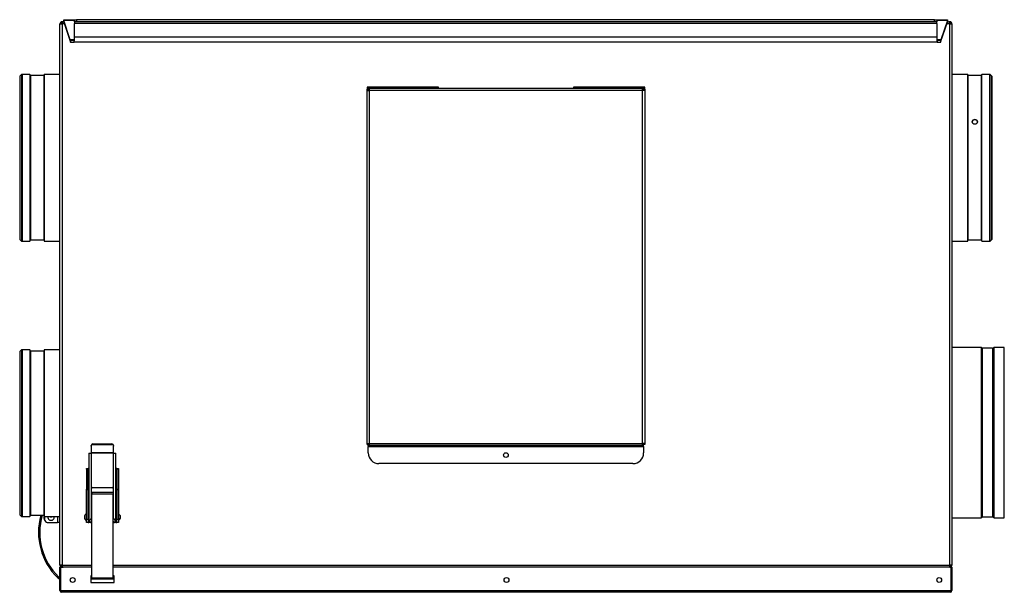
# Model space of a CAD drawing. Header units: millimetres. Extents: x 236 to 3393, y 257 to 3307.
# Tile 2 of 9: x 1115 to 2041, y 973 to 1512. Entities that reach past the tile are written whole.
import ezdxf

# ---------------------------------------------------------------- set-up
doc = ezdxf.new("R2010")
doc.units = ezdxf.units.MM
for name, color, linetype in [('BURTA', 7, 'Continuous'), ('Domyślne', 7, 'Continuous'), ('DRZWI_ZEW_H', 7, 'Continuous'), ('KOLNIERZ_160', 7, 'Continuous'), ('KOLNIERZ_160_PK', 7, 'Continuous'), ('MOC_REKU_SCIANA_', 7, 'Continuous'), ('MOC_REKU_TYŁ_NOW', 7, 'Continuous'), ('OBUDOWA_H', 7, 'Continuous'), ('POKRYWKA_STEROWA', 7, 'Continuous')]:
    doc.layers.add(name, color=color, linetype=linetype)

# ---------------------------------------------------------------- blocks, each defined once
blk = doc.blocks.new('SE1')
at = {"layer": 'BURTA', "color": 7, "linetype": 'Continuous'}
for p, q in [((1182.43, 1110.86), (1182.43, 1111.38)), ((1183.93, 1112.79), (1201.93, 1112.79)), ((1183.93, 1112.79), (1183.93, 1112.27)), ((1183.93, 1112.27), (1201.93, 1112.27)), ((1201.93, 1112.27), (1201.93, 1112.79)), ((1203.43, 1111.38), (1203.43, 1110.86)), ((1180.18, 1104.05), (1182.42, 1104.05)), ((1180.18, 1104.05), (1180.18, 1039.21)), ((1182.43, 1104.05), (1182.42, 1104.05)), ((1182.42, 1104.05), (1182.42, 1042.8)), ((1182.43, 1110.86), (1182.43, 1104.34)), ((1182.43, 1104.34), (1182.43, 1104.09)), ((1203.43, 1104.34), (1182.43, 1104.34)), ((1182.43, 1104.09), (1182.43, 1104.05)), ((1203.43, 1104.09), (1182.43, 1104.09)), ((1203.43, 1104.34), (1203.43, 1110.86)), ((1203.43, 1104.09), (1203.43, 1104.34)), ((1203.43, 1104.05), (1203.43, 1104.09)), ((1203.44, 1104.05), (1203.43, 1104.05)), ((1203.44, 1042.8), (1203.44, 1104.05)), ((1203.44, 1104.05), (1205.68, 1104.05)), ((1205.68, 1039.21), (1205.68, 1104.05)), ((1177.93, 1089.75), (1179.43, 1089.75)), ((1177.93, 1089), (1177.93, 1089.75)), ((1177.93, 1089), (1177.93, 1070.35)), ((1179.43, 1089), (1177.93, 1089)), ((1180.17, 1089.75), (1179.43, 1089.75)), ((1179.43, 1089.75), (1179.43, 1089)), ((1179.43, 1070.35), (1179.43, 1089)), ((1180.18, 1089.75), (1180.17, 1089.75)), ((1180.17, 1066.4), (1180.17, 1089.75)), ((1205.69, 1089.75), (1205.68, 1089.75)), ((1205.69, 1089.75), (1205.69, 1066.4)), ((1206.43, 1089.75), (1205.69, 1089.75)), ((1206.43, 1089.75), (1207.93, 1089.75)), ((1206.43, 1089), (1206.43, 1089.75)), ((1206.43, 1089), (1206.43, 1070.35)), ((1207.93, 1089), (1206.43, 1089)), ((1207.93, 1089.75), (1207.93, 1089)), ((1207.93, 1089), (1207.93, 1070.35)), ((1177.93, 1069.6), (1177.93, 1070.35)), ((1177.93, 1070.35), (1179.43, 1070.35)), ((1177.93, 1041.95), (1177.93, 1069.6)), ((1179.43, 1069.6), (1177.93, 1069.6)), ((1179.43, 1070.35), (1179.43, 1069.6)), ((1179.43, 1041.95), (1179.43, 1069.6)), ((1179.83, 1061.4), (1179.83, 1066.4)), ((1180.18, 1066.4), (1179.83, 1066.4)), ((1182.73, 1042.8), (1182.73, 1070.8)), ((1182.93, 1065.9), (1182.73, 1065.9)), ((1182.93, 1067.15), (1182.93, 1065.84)), ((1202.93, 1067.15), (1182.93, 1067.15)), ((1182.93, 1065.84), (1202.93, 1065.84)), ((1182.93, 986.84), (1182.93, 1065.84)), ((1183.73, 1071.8), (1202.13, 1071.8)), ((1202.93, 1067.15), (1202.93, 1065.84)), ((1203.13, 1065.9), (1202.93, 1065.9)), ((1202.93, 986.84), (1202.93, 1065.84)), ((1203.13, 1070.8), (1203.13, 1042.8)), ((1206.03, 1066.4), (1205.68, 1066.4)), ((1206.03, 1061.4), (1206.03, 1066.4)), ((1206.43, 1069.6), (1206.43, 1070.35)), ((1206.43, 1070.35), (1207.93, 1070.35)), ((1206.43, 1069.6), (1206.43, 1041.95)), ((1207.93, 1069.6), (1206.43, 1069.6)), ((1207.93, 1070.35), (1207.93, 1069.6)), ((1207.93, 1069.6), (1207.93, 1041.95)), ((1179.83, 1061.4), (1180.18, 1061.4)), ((1180.17, 1045.95), (1180.17, 1061.4)), ((1182.73, 1061.9), (1182.93, 1061.9)), ((1202.93, 1061.9), (1203.13, 1061.9)), ((1205.68, 1061.4), (1206.03, 1061.4)), ((1205.69, 1061.4), (1205.69, 1045.95)), ((1138.13, 1042.8), (1138.13, 1044.47)), ((1138.43, 1044.44), (1138.43, 1041.95)), ((1141.43, 1038.95), (1150.69, 1038.95)), ((1142.13, 1038.8), (1144.31, 1038.8)), ((1150.69, 1044.44), (1150.69, 1038.95)), ((1152.93, 1038.95), (1150.69, 1038.95)), ((1175.93, 1044.12), (1175.93, 1043.78)), ((1177.93, 1038.95), (1177.93, 1041.95)), ((1177.93, 1041.95), (1179.43, 1041.95)), ((1179.43, 1038.95), (1177.93, 1038.95)), ((1180.18, 1045.95), (1179.43, 1045.95)), ((1179.43, 1041.95), (1179.43, 1038.95)), ((1179.43, 1041.95), (1180.18, 1041.95)), ((1179.43, 1038.95), (1180.17, 1038.95)), ((1180.17, 1038.95), (1180.17, 1041.95)), ((1180.17, 1038.95), (1180.18, 1038.95)), ((1180.18, 1039.21), (1180.18, 1038.8)), ((1181.68, 1038.8), (1180.18, 1038.8)), ((1181.68, 1038.8), (1181.68, 1039.21)), ((1181.68, 1038.95), (1182.93, 1038.95)), ((1182.73, 1042.8), (1182.42, 1042.8)), ((1182.42, 1039.68), (1182.73, 1039.68)), ((1182.93, 1045.95), (1182.73, 1045.95)), ((1182.73, 1042.8), (1182.73, 1039.68)), ((1182.73, 1041.95), (1182.93, 1041.95)), ((1203.13, 1045.95), (1202.93, 1045.95)), ((1202.93, 1041.95), (1203.13, 1041.95)), ((1202.93, 1038.95), (1204.18, 1038.95)), ((1203.44, 1042.8), (1203.13, 1042.8)), ((1203.13, 1039.68), (1203.13, 1042.8)), ((1203.13, 1039.68), (1203.44, 1039.68)), ((1204.18, 1039.21), (1204.18, 1038.8)), ((1205.68, 1038.8), (1204.18, 1038.8)), ((1206.43, 1045.95), (1205.68, 1045.95)), ((1205.68, 1041.95), (1206.43, 1041.95)), ((1205.68, 1039.21), (1205.68, 1038.8)), ((1205.68, 1038.95), (1205.69, 1038.95)), ((1205.69, 1041.95), (1205.69, 1038.95)), ((1205.69, 1038.95), (1206.43, 1038.95)), ((1206.43, 1038.95), (1206.43, 1041.95)), ((1206.43, 1041.95), (1207.93, 1041.95)), ((1207.93, 1038.95), (1206.43, 1038.95)), ((1207.93, 1041.95), (1207.93, 1038.95)), ((1209.93, 1043.78), (1209.93, 1044.12)), ((1182.93, 986.84), (1202.93, 986.84)), ((1182.93, 986.84), (1182.93, 985.93)), ((1182.93, 985.93), (1202.93, 985.93)), ((1202.93, 986.84), (1202.93, 985.93))]:
    blk.add_line(p, q, dxfattribs=at)
blk.add_circle((1144.63, 1043.95), 0.172, dxfattribs=at)
for centre, radius, start, end in [((1183.73, 1070.8), 1, 90, 180), ((1202.13, 1070.8), 1, 0, 90), ((1178.93, 1044.12), 3, 109.47122, 180), ((1206.93, 1044.12), 3, 0, 70.52878), ((1193, 1029.88), 60.2, 164.79458, 225.63852), ((1193, 1029.88), 59, 164.4776, 225.63852), ((1142.13, 1042.8), 4, 180, 206.91502), ((1141.43, 1041.95), 3, 180, 270), ((1142.13, 1042.8), 4, 251.73468, 270), ((1144.63, 1043.95), 3, 170.49618, 0), ((1144.31, 1043.8), 5, 270, 284.06987), ((1144.63, 1043.95), 3, 0, 9.50382), ((1178.93, 1043.78), 3, 180, 250.52878), ((1206.93, 1043.78), 3, 289.47122, 0), ((1153.15, 989.13), 3.2, 225.63852, 266.11265), ((1153.15, 989.13), 2, 225.63852, 263.77275)]:
    blk.add_arc(centre, radius, start, end, dxfattribs=at)
for centre, major_axis, start_param, end_param in [((1183.93, 1111.38), (-1.5, 0), 4.712389, 6.283185), ((1183.93, 1110.86), (1.5, 0), 1.570796, 3.141593), ((1201.93, 1111.38), (-1.5, 0), 3.141593, 4.712389), ((1201.93, 1110.86), (1.5, 0), 0, 1.570796)]:
    blk.add_ellipse(centre, major_axis=major_axis, ratio=0.939693, start_param=start_param, end_param=end_param, dxfattribs=at)
for points, knots in [([(1182.42, 1042.8), (1182.29, 1042.63), (1182.16, 1042.46), (1181.91, 1042.12), (1181.79, 1041.96), (1181.42, 1041.45), (1181.19, 1041.13), (1180.87, 1040.66), (1180.76, 1040.5), (1180.58, 1040.2), (1180.49, 1040.06), (1180.35, 1039.78), (1180.29, 1039.65), (1180.2, 1039.41), (1180.18, 1039.3), (1180.18, 1039.21)], [0, 0, 0, 0, 0.125, 0.125, 0.25, 0.25, 0.5, 0.5, 0.625, 0.625, 0.75, 0.75, 0.875, 0.875, 1, 1, 1, 1]), ([(1182.42, 1039.68), (1182.31, 1039.68), (1182.21, 1039.66), (1182.02, 1039.59), (1181.94, 1039.55), (1181.81, 1039.46), (1181.76, 1039.41), (1181.7, 1039.3), (1181.68, 1039.26), (1181.68, 1039.21)], [0, 0, 0, 0, 0.25, 0.25, 0.5, 0.5, 0.75, 0.75, 1, 1, 1, 1]), ([(1205.68, 1039.21), (1205.68, 1039.3), (1205.65, 1039.41), (1205.57, 1039.65), (1205.51, 1039.78), (1205.36, 1040.06), (1205.28, 1040.2), (1205.09, 1040.5), (1204.99, 1040.66), (1204.67, 1041.13), (1204.44, 1041.45), (1204.07, 1041.96), (1203.95, 1042.12), (1203.7, 1042.46), (1203.57, 1042.63), (1203.44, 1042.8)], [0, 0, 0, 0, 0.125, 0.125, 0.25, 0.25, 0.375, 0.375, 0.5, 0.5, 0.75, 0.75, 0.875, 0.875, 1, 1, 1, 1]), ([(1204.18, 1039.21), (1204.18, 1039.3), (1204.11, 1039.41), (1203.91, 1039.55), (1203.84, 1039.59), (1203.65, 1039.66), (1203.55, 1039.68), (1203.44, 1039.68)], [0, 0, 0, 0, 0.5, 0.5, 0.75, 0.75, 1, 1, 1, 1])]:
    blk.add_open_spline(points, degree=3, knots=knots, dxfattribs=at)
at = {"layer": 'DRZWI_ZEW_H', "color": 7, "linetype": 'Continuous'}
for p, q in [((1152.93, 975.05), (1152.93, 996.85)), ((1153.63, 996.85), (1152.93, 996.85)), ((1153.63, 996.85), (1153.63, 975.05)), ((1182.93, 996.85), (1153.63, 996.85)), ((1991.23, 996.85), (1202.93, 996.85)), ((1991.23, 975.05), (1991.23, 996.85)), ((1991.93, 996.85), (1991.23, 996.85)), ((1991.93, 996.85), (1991.93, 975.05)), ((1181.93, 988.85), (1181.93, 982.35)), ((1182.93, 988.85), (1181.93, 988.85)), ((1181.93, 982.35), (1203.93, 982.35)), ((1203.93, 988.85), (1202.93, 988.85)), ((1203.93, 982.35), (1203.93, 988.85)), ((1152.93, 975.05), (1153.43, 975.05)), ((1153.63, 975.05), (1153.43, 975.05)), ((1153.63, 975.05), (1154.63, 975.05)), ((1154.63, 975.05), (1154.63, 973.35)), ((1154.63, 975.05), (1990.23, 975.05)), ((1990.23, 973.35), (1154.63, 973.35)), ((1279.27, 973.35), (1279.27, 973.26)), ((1293.07, 973.26), (1293.07, 973.35)), ((1311.35, 973.35), (1311.35, 973.26)), ((1322.42, 973.35), (1322.42, 973.26)), ((1336.23, 973.26), (1336.23, 973.35)), ((1990.23, 975.05), (1990.23, 973.35)), ((1990.23, 975.05), (1991.23, 975.05)), ((1991.23, 975.05), (1991.43, 975.05)), ((1991.43, 975.05), (1991.93, 975.05))]:
    blk.add_line(p, q, dxfattribs=at)
for centre in [(1164.93, 984.85), (1572.93, 984.85), (1979.93, 984.85)]:
    blk.add_circle(centre, 2.25, dxfattribs=at)
for centre, radius, start, end in [((1154.63, 975.05), 1.7, 180, 270), ((1154.63, 975.05), 1, 180, 270), ((1990.23, 975.05), 1, 270, 0), ((1990.23, 975.05), 1.7, 270, 0)]:
    blk.add_arc(centre, radius, start, end, dxfattribs=at)
at = {"layer": 'KOLNIERZ_160', "color": 7, "linetype": 'Continuous'}
for p, q in [((2019.39, 1203.44), (1991.93, 1203.44)), ((2019.39, 1203.44), (2019.39, 1043.44)), ((2019.96, 1043.68), (2019.96, 1203.21)), ((2020.2, 1202.97), (2019.96, 1203.21)), ((2020.2, 1202.97), (2020.2, 1043.92)), ((2020.76, 1044.15), (2020.76, 1202.74)), ((2030.1, 1202.74), (2020.76, 1202.74)), ((2030.1, 1202.74), (2030.1, 1044.15)), ((2030.9, 1203.21), (2030.67, 1202.97)), ((2030.67, 1043.92), (2030.67, 1202.97)), ((2030.9, 1203.21), (2030.9, 1043.68)), ((2031.47, 1043.44), (2031.47, 1203.44)), ((2041.14, 1203.44), (2031.47, 1203.44)), ((2041.14, 1043.44), (2041.14, 1203.44)), ((1991.93, 1043.44), (2019.39, 1043.44)), ((2019.96, 1043.68), (2020.2, 1043.92)), ((2020.76, 1044.15), (2030.1, 1044.15)), ((2030.67, 1043.92), (2030.9, 1043.68)), ((2031.47, 1043.44), (2041.14, 1043.44))]:
    blk.add_line(p, q, dxfattribs=at)
for centre, start, end in [((2019.39, 1202.64), 45, 90), ((2020.76, 1203.54), 225, 270), ((2030.1, 1203.54), 270, 315), ((2031.47, 1202.64), 90, 135), ((2019.39, 1044.24), 270, 315), ((2020.76, 1043.35), 90, 135), ((2030.1, 1043.35), 45, 90), ((2031.47, 1044.24), 225, 270)]:
    blk.add_arc(centre, 0.8, start, end, dxfattribs=at)
at = {"layer": 'KOLNIERZ_160_PK', "color": 7, "linetype": 'Continuous'}
for p, q in [((1115.12, 1458.15), (1115.12, 1305.74)), ((1116.92, 1460.24), (1115.33, 1458.65)), ((1115.33, 1458.65), (1115.33, 1305.24)), ((1116.92, 1460.24), (1116.92, 1303.65)), ((1117.41, 1460.44), (1117.41, 1303.44)), ((1124.72, 1460.44), (1117.41, 1460.44)), ((1124.72, 1460.44), (1124.72, 1303.44)), ((1125.17, 1459.22), (1124.72, 1460.44)), ((1125.17, 1459.22), (1125.17, 1304.67)), ((1137.69, 1459.22), (1125.17, 1459.22)), ((1138.14, 1460.44), (1137.69, 1459.22)), ((1137.69, 1459.22), (1137.69, 1304.67)), ((1138.14, 1460.44), (1138.14, 1303.44)), ((1152.93, 1460.44), (1138.14, 1460.44)), ((2006.71, 1460.44), (1991.93, 1460.44)), ((2006.71, 1303.44), (2006.71, 1460.44)), ((2007.15, 1459.22), (2006.71, 1460.44)), ((2007.15, 1304.67), (2007.15, 1459.22)), ((2019.68, 1459.22), (2007.15, 1459.22)), ((2020.12, 1460.44), (2019.68, 1459.22)), ((2019.68, 1304.67), (2019.68, 1459.22)), ((2020.12, 1303.44), (2020.12, 1460.44)), ((2027.43, 1460.44), (2020.12, 1460.44)), ((2027.43, 1303.44), (2027.43, 1460.44)), ((2027.93, 1303.65), (2027.93, 1460.24)), ((2029.52, 1458.65), (2027.93, 1460.24)), ((2029.52, 1305.24), (2029.52, 1458.65)), ((2029.72, 1305.74), (2029.72, 1458.15)), ((1115.33, 1305.24), (1116.92, 1303.65)), ((1117.41, 1303.44), (1124.72, 1303.44)), ((1124.72, 1303.44), (1125.17, 1304.67)), ((1125.17, 1304.67), (1137.69, 1304.67)), ((1137.69, 1304.67), (1138.14, 1303.44)), ((1138.14, 1303.44), (1152.93, 1303.44)), ((1991.93, 1303.44), (2006.71, 1303.44)), ((2006.71, 1303.44), (2007.15, 1304.67)), ((2007.15, 1304.67), (2019.68, 1304.67)), ((2019.68, 1304.67), (2020.12, 1303.44)), ((2020.12, 1303.44), (2027.43, 1303.44)), ((2027.93, 1303.65), (2029.52, 1305.24)), ((1115.12, 1199.15), (1115.12, 1046.74)), ((1116.92, 1201.24), (1115.33, 1199.65)), ((1115.33, 1199.65), (1115.33, 1046.24)), ((1116.92, 1201.24), (1116.92, 1044.65)), ((1117.41, 1201.44), (1117.41, 1044.44)), ((1124.72, 1201.44), (1117.41, 1201.44)), ((1124.72, 1201.44), (1124.72, 1044.44)), ((1125.17, 1200.22), (1124.72, 1201.44)), ((1125.17, 1200.22), (1125.17, 1045.67)), ((1137.69, 1200.22), (1125.17, 1200.22)), ((1138.14, 1201.44), (1137.69, 1200.22)), ((1137.69, 1200.22), (1137.69, 1045.67)), ((1138.14, 1201.44), (1138.14, 1044.44)), ((1152.93, 1201.44), (1138.14, 1201.44)), ((1115.33, 1046.24), (1116.92, 1044.65)), ((1117.41, 1044.44), (1124.72, 1044.44)), ((1124.72, 1044.44), (1125.17, 1045.67)), ((1125.17, 1045.67), (1137.69, 1045.67)), ((1137.69, 1045.67), (1138.14, 1044.44)), ((1138.14, 1044.44), (1152.93, 1044.44))]:
    blk.add_line(p, q, dxfattribs=at)
for centre, start, end in [((1115.82, 1458.15), 134.91218, 180), ((1117.41, 1459.74), 90, 135), ((2027.43, 1459.74), 45, 90), ((2029.02, 1458.15), 0, 45.08782), ((1115.82, 1305.74), 180, 225.08782), ((2029.02, 1305.74), 314.91218, 0), ((1117.41, 1304.14), 225, 270), ((2027.43, 1304.14), 270, 315), ((1115.82, 1199.15), 134.91218, 180), ((1117.41, 1200.74), 90, 135), ((1115.82, 1046.74), 180, 225.08782), ((1117.41, 1045.14), 225, 270)]:
    blk.add_arc(centre, 0.7, start, end, dxfattribs=at)
blk.add_ellipse((2013.42, 1415.64), major_axis=(-2.5, 0), ratio=0.894307, start_param=3.141593, end_param=6.283185, dxfattribs=at)
blk.add_open_spline([(2013.42, 1413.48), (2014.08, 1413.48), (2014.72, 1413.73), (2015.65, 1414.57), (2015.92, 1415.16), (2015.92, 1416.33), (2015.65, 1416.91), (2014.72, 1417.74), (2014.07, 1417.98), (2012.77, 1417.98), (2012.11, 1417.74), (2011.19, 1416.92), (2010.92, 1416.34), (2010.92, 1415.16), (2011.19, 1414.57), (2012.11, 1413.73), (2012.76, 1413.48), (2013.42, 1413.48)], degree=3, knots=[0, 0, 0, 0, 0.125, 0.125, 0.25, 0.25, 0.375, 0.375, 0.5, 0.5, 0.625, 0.625, 0.75, 0.75, 0.875, 0.875, 1, 1, 1, 1], dxfattribs=at)
at = {"layer": 'MOC_REKU_SCIANA_', "color": 7, "linetype": 'Continuous'}
for p, q in [((1166.58, 1511.85), (1168.58, 1511.85)), ((1166.58, 1509.85), (1166.58, 1511.85)), ((1168.58, 1509.85), (1166.58, 1509.85)), ((1166.58, 1509.85), (1166.58, 1508.31)), ((1168.58, 1511.85), (1168.58, 1509.85)), ((1975.58, 1511.85), (1168.58, 1511.85)), ((1975.58, 1509.85), (1168.58, 1509.85)), ((1975.58, 1511.85), (1977.58, 1511.85)), ((1975.58, 1509.85), (1975.58, 1511.85)), ((1977.58, 1509.85), (1975.58, 1509.85)), ((1977.58, 1511.85), (1977.58, 1509.85)), ((1977.58, 1508.31), (1977.58, 1509.85))]:
    blk.add_line(p, q, dxfattribs=at)
at = {"layer": 'MOC_REKU_TYŁ_NOW', "color": 7, "linetype": 'Continuous'}
for p, q in [((1156.58, 1510.97), (1156.58, 1511.85)), ((1156.58, 1511.85), (1166.58, 1511.85)), ((1166.58, 1510.97), (1156.58, 1510.97)), ((1156.58, 1510.97), (1156.58, 1509.56)), ((1162.61, 1492.93), (1156.58, 1510.97)), ((1156.58, 1509.56), (1162.61, 1491.51)), ((1977.58, 1511.85), (1987.58, 1511.85)), ((1987.58, 1510.97), (1977.58, 1510.97)), ((1987.58, 1510.97), (1981.55, 1492.93)), ((1981.55, 1491.51), (1987.58, 1509.56)), ((1987.58, 1511.85), (1987.58, 1510.97)), ((1987.58, 1510.97), (1987.58, 1509.56)), ((1977.58, 1508.31), (1166.58, 1508.31)), ((1166.58, 1495.76), (1166.58, 1508.31)), ((1977.58, 1508.31), (1977.58, 1495.76)), ((1166.42, 1492.93), (1162.61, 1492.93)), ((1162.61, 1492.93), (1162.61, 1491.51)), ((1162.92, 1492.64), (1162.92, 1490.64)), ((1162.92, 1492.64), (1166.12, 1492.64)), ((1166.12, 1492.64), (1166.12, 1490.64)), ((1166.58, 1492.49), (1166.58, 1495.76)), ((1166.58, 1495.76), (1977.58, 1495.76)), ((1977.58, 1495.76), (1977.58, 1492.49)), ((1981.55, 1492.93), (1977.74, 1492.93)), ((1978.04, 1492.64), (1981.24, 1492.64)), ((1978.04, 1492.64), (1978.04, 1490.64)), ((1981.24, 1492.64), (1981.24, 1490.64)), ((1981.55, 1492.93), (1981.55, 1491.51)), ((1162.92, 1490.64), (1166.12, 1490.64)), ((1978.04, 1490.64), (1166.12, 1490.64)), ((1978.04, 1490.64), (1981.24, 1490.64))]:
    blk.add_line(p, q, dxfattribs=at)
for points in [[(1162.61, 1492.93), (1162.72, 1492.74), (1162.82, 1492.64), (1162.92, 1492.64)], [(1981.24, 1492.64), (1981.34, 1492.64), (1981.44, 1492.74), (1981.55, 1492.93)]]:
    blk.add_open_spline(points, degree=3, dxfattribs=at)
for points, knots in [([(1162.61, 1491.51), (1162.64, 1491.37), (1162.66, 1491.25), (1162.71, 1491.03), (1162.74, 1490.94), (1162.79, 1490.79), (1162.82, 1490.73), (1162.87, 1490.66), (1162.89, 1490.64), (1162.92, 1490.64)], [0, 0, 0, 0, 0.25, 0.25, 0.5, 0.5, 0.75, 0.75, 1, 1, 1, 1]), ([(1166.12, 1492.64), (1166.19, 1492.64), (1166.27, 1492.7), (1166.42, 1492.91), (1166.5, 1493.07), (1166.58, 1493.25)], [0, 0, 0, 0, 0.5, 0.5, 1, 1, 1, 1]), ([(1166.12, 1490.64), (1166.19, 1490.64), (1166.27, 1490.81), (1166.42, 1491.47), (1166.5, 1491.94), (1166.58, 1492.49)], [0, 0, 0, 0, 0.5, 0.5, 1, 1, 1, 1]), ([(1977.58, 1493.25), (1977.66, 1493.07), (1977.73, 1492.91), (1977.89, 1492.7), (1977.96, 1492.64), (1978.04, 1492.64)], [0, 0, 0, 0, 0.5, 0.5, 1, 1, 1, 1]), ([(1977.58, 1492.49), (1977.66, 1491.94), (1977.73, 1491.47), (1977.89, 1490.81), (1977.96, 1490.64), (1978.04, 1490.64)], [0, 0, 0, 0, 0.5, 0.5, 1, 1, 1, 1]), ([(1981.24, 1490.64), (1981.26, 1490.64), (1981.29, 1490.66), (1981.34, 1490.73), (1981.37, 1490.79), (1981.42, 1490.94), (1981.44, 1491.03), (1981.49, 1491.25), (1981.52, 1491.37), (1981.55, 1491.51)], [0, 0, 0, 0, 0.25, 0.25, 0.5, 0.5, 0.75, 0.75, 1, 1, 1, 1])]:
    blk.add_open_spline(points, degree=3, knots=knots, dxfattribs=at)
at = {"layer": 'OBUDOWA_H', "color": 7, "linetype": 'Continuous'}
for p, q in [((1154.93, 1509.26), (1154.93, 1509.85)), ((1155.97, 1509.85), (1154.93, 1509.85)), ((1155.97, 1509.85), (1156.58, 1509.85)), ((1987.58, 1509.85), (1988.89, 1509.85)), ((1989.93, 1509.85), (1988.89, 1509.85)), ((1989.93, 1509.26), (1989.93, 1509.85)), ((1152.93, 1507.85), (1154.93, 1507.85)), ((1152.93, 998.85), (1152.93, 1507.85)), ((1154.22, 1508.56), (1153.51, 1509.26)), ((1154.93, 1509.26), (1154.93, 1507.85)), ((1154.93, 1507.85), (1154.93, 998.85)), ((1157.15, 1507.85), (1154.93, 1507.85)), ((1989.93, 1507.85), (1987.01, 1507.85)), ((1989.93, 1507.85), (1989.93, 1509.26)), ((1989.93, 998.85), (1989.93, 1507.85)), ((1989.93, 1507.85), (1991.93, 1507.85)), ((1990.64, 1508.56), (1991.34, 1509.26)), ((1991.93, 1507.85), (1991.93, 998.85)), ((1441.93, 1448.35), (1441.93, 1446.35)), ((1508.93, 1448.35), (1441.93, 1448.35)), ((1508.93, 1447.35), (1508.93, 1448.35)), ((1635.93, 1448.35), (1635.93, 1447.35)), ((1702.93, 1448.35), (1635.93, 1448.35)), ((1702.93, 1445.35), (1702.93, 1448.35)), ((1702.93, 1445.35), (1702.93, 1445.35)), ((1154.93, 998.85), (1152.93, 998.85)), ((1154.22, 998.14), (1153.51, 997.44)), ((1154.93, 998.85), (1182.93, 998.85)), ((1154.93, 998.85), (1154.93, 997.44)), ((1154.93, 997.44), (1154.93, 996.85)), ((1202.93, 998.85), (1989.93, 998.85)), ((1991.93, 998.85), (1989.93, 998.85)), ((1989.93, 997.44), (1989.93, 998.85)), ((1989.93, 997.44), (1989.93, 996.85)), ((1990.64, 998.14), (1991.34, 997.44))]:
    blk.add_line(p, q, dxfattribs=at)
for centre, radius, start, end in [((1154.93, 1507.85), 2, 90, 135), ((1989.93, 1507.85), 2, 45, 90), ((1154.93, 1507.85), 2, 135, 180), ((1154.93, 1507.85), 1, 135, 180), ((1154.93, 1507.84), 1.01, 90.23597, 134.76403), ((1989.92, 1507.84), 1.01, 45.23597, 89.76403), ((1989.93, 1507.85), 1, 0, 45), ((1989.93, 1507.85), 2, 0, 45), ((1154.93, 998.85), 2, 180, 225), ((1154.93, 998.85), 2, 225, 270), ((1154.93, 998.85), 1, 180, 225), ((1154.93, 998.85), 1, 225, 270), ((1989.92, 998.86), 1.01, 270.23597, 314.76403), ((1989.93, 998.85), 2, 270, 315), ((1989.93, 998.85), 1, 315, 360), ((1989.93, 998.85), 2, 315, 360)]:
    blk.add_arc(centre, radius, start, end, dxfattribs=at)
for points in [[(1154.93, 1509.26), (1155.1, 1509.45), (1155.28, 1509.6), (1155.62, 1509.8), (1155.8, 1509.85), (1155.97, 1509.85)], [(1988.89, 1509.85), (1989.06, 1509.85), (1989.23, 1509.8), (1989.58, 1509.6), (1989.76, 1509.45), (1989.93, 1509.26)], [(1154.93, 997.44), (1155.1, 997.25), (1155.28, 997.1), (1155.62, 996.9), (1155.8, 996.85), (1155.97, 996.85)], [(1989.93, 997.44), (1989.76, 997.25), (1989.58, 997.1), (1989.23, 996.9), (1989.06, 996.85), (1988.89, 996.85)]]:
    blk.add_open_spline(points, degree=3, knots=[0, 0, 0, 0, 0.5, 0.5, 1, 1, 1, 1], dxfattribs=at)
at = {"layer": 'POKRYWKA_STEROWA', "color": 7, "linetype": 'Continuous'}
for p, q in [((1441.93, 1446.35), (1442.93, 1446.35)), ((1441.93, 1445.35), (1441.93, 1446.35)), ((1441.93, 1445.35), (1443.93, 1445.35)), ((1441.93, 1113.35), (1441.93, 1445.35)), ((1442.93, 1448.35), (1442.93, 1447.35)), ((1442.93, 1447.35), (1442.93, 1446.35)), ((1442.93, 1447.35), (1443.93, 1447.35)), ((1442.93, 1445.35), (1442.93, 1446.35)), ((1442.93, 1446.35), (1443.93, 1446.35)), ((1443.93, 1447.35), (1443.93, 1445.35)), ((1443.93, 1447.35), (1700.93, 1447.35)), ((1443.93, 1445.35), (1443.93, 1113.35)), ((1700.93, 1445.35), (1443.93, 1445.35)), ((1507.93, 1448.35), (1507.93, 1447.35)), ((1636.92, 1448.35), (1636.92, 1447.35)), ((1700.93, 1445.35), (1700.93, 1447.35)), ((1700.93, 1447.35), (1701.92, 1447.35)), ((1700.93, 1446.35), (1701.92, 1446.35)), ((1700.93, 1113.35), (1700.93, 1445.35)), ((1702.93, 1445.35), (1700.93, 1445.35)), ((1701.92, 1447.35), (1701.92, 1448.35)), ((1701.92, 1447.35), (1701.92, 1446.35)), ((1701.93, 1446.35), (1701.93, 1445.35)), ((1702.93, 1446.35), (1701.93, 1446.35)), ((1702.93, 1446.35), (1702.93, 1445.35)), ((1702.93, 1445.35), (1702.93, 1113.35)), ((1441.93, 1113.35), (1443.93, 1113.35)), ((1441.93, 1112.35), (1441.93, 1113.35)), ((1441.93, 1112.35), (1442.93, 1112.35)), ((1442.93, 1112.35), (1442.93, 1113.35)), ((1442.93, 1111.35), (1442.93, 1112.35)), ((1443.93, 1112.35), (1442.93, 1112.35)), ((1443.93, 1111.35), (1442.93, 1111.35)), ((1442.93, 1111.35), (1442.93, 1110.35)), ((1443.93, 1113.35), (1700.93, 1113.35)), ((1443.93, 1113.35), (1443.93, 1111.35)), ((1700.93, 1111.35), (1443.93, 1111.35)), ((1702.93, 1113.35), (1700.93, 1113.35)), ((1700.93, 1111.35), (1700.93, 1113.35)), ((1701.92, 1112.35), (1700.93, 1112.35)), ((1701.92, 1111.35), (1700.93, 1111.35)), ((1701.92, 1111.35), (1701.92, 1112.35)), ((1701.92, 1110.35), (1701.92, 1111.35)), ((1701.93, 1113.35), (1701.93, 1112.35)), ((1702.93, 1112.35), (1701.93, 1112.35)), ((1702.93, 1113.35), (1702.93, 1112.35)), ((1442.93, 1110.35), (1701.92, 1110.35)), ((1442.93, 1104.35), (1442.93, 1110.35)), ((1701.92, 1110.35), (1701.92, 1104.35)), ((1691.92, 1094.35), (1452.93, 1094.35))]:
    blk.add_line(p, q, dxfattribs=at)
blk.add_circle((1572.42, 1102.35), 2.25, dxfattribs=at)
for centre, start, end in [((1452.93, 1104.35), 180, 270), ((1691.92, 1104.35), 270, 0)]:
    blk.add_arc(centre, 10, start, end, dxfattribs=at)

msp = doc.modelspace()

# ---------------------------------------------------------------- block references
at = {"layer": 'Domyślne'}
msp.add_blockref('SE1', (0, 0), dxfattribs=at)

doc.saveas('drawing.dxf')
